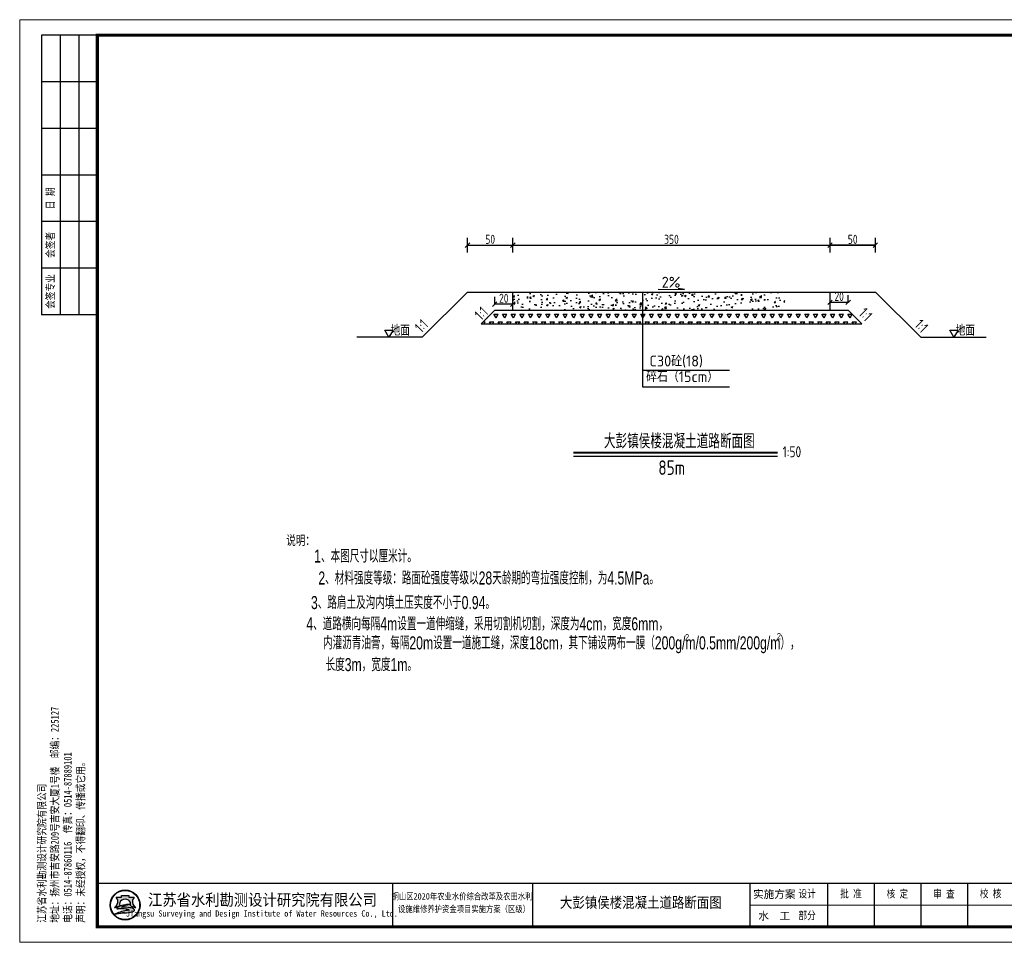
# Model space of a CAD drawing. Header units: millimetres. Extents: x 23647 to 54397, y 4269 to 8533.
# Tile 4 of 4: x 40744 to 41830, y 4449 to 5468. Entities that reach past the tile are written whole.
import ezdxf
from ezdxf.enums import TextEntityAlignment as Align

# ---------------------------------------------------------------- set-up
doc = ezdxf.new("R2010")
doc.units = ezdxf.units.MM
doc.layers.add('文字', color=2, linetype='Continuous')
doc.layers.add('细线', color=7, linetype='Continuous')
doc.layers.add('粗线', color=1, linetype='Continuous', lineweight=40)
doc.styles.add('0.5标框渠道', font='tssdeng.shx', dxfattribs={"width": 0.8, "height": 10, "bigfont": 'hztxt.shx'})
doc.styles.add('hze', font='hztxt_e.shx', dxfattribs={"width": 0.7, "height": 25, "bigfont": 'hztxt.shx'})
doc.styles.add('图框', font='仿宋_GB2312.TTF', dxfattribs={"width": 0.8, "height": 4})
doc.styles.add('图框仿宋', font='仿宋_GB2312.TTF', dxfattribs={"width": 0.85})
doc.dimstyles.new('0.5标框（渠道）', dxfattribs={"dimtxt": 15, "dimasz": 5, "dimexe": 8, "dimexo": 8, "dimgap": 1.5, "dimtad": 1, "dimtxsty": '0.5标框渠道', "dimblk": 'OBLIQUE', "dimcen": 2, "dimadec": 0, "dimazin": 0, "dimtfac": 1, "dimtix": 1, "dimtmove": 0, "dimatfit": 3, "dimldrblk": 'OBLIQUE', "dimfxl": 0, "dimarcsym": 0})

# ---------------------------------------------------------------- blocks, each defined once
blk = doc.blocks.new('A$C05D009C4')
h = blk.add_hatch(color=152)
h.dxf.hatch_style = 1
h.paths.add_polyline_path([(38.76634422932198, 12.00000043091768, 1), (29.08865293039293, 12.00000043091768, 1)])
h.paths.add_polyline_path([(38.60348013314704, 12.00000043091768, 1), (29.25151702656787, 12.00000043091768, 1)], flags=16)
h = blk.add_hatch(color=152)
h.dxf.hatch_style = 1
edge = h.paths.add_edge_path()
edge.add_arc((35.80941788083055, 9.575133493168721), 1.461698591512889, 43.31770961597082, 70.37003522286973)
edge.add_arc((34.42980354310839, 5.707128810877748), 5.568375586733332, 70.37003522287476, 84.52854590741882)
edge.add_arc((33.84297116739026, -0.4193505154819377), 11.72289597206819, 84.5285459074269, 95.17746754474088)
edge.add_arc((33.98455820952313, 9.871856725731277), 1.831337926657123, 111.7965680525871, 130.9174013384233, ccw=False)
edge.add_arc((35.88031062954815, 5.131314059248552), 6.936886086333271, 98.84274785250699, 111.79656805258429, ccw=False)
edge.add_arc((36.94667027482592, -1.723119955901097), 13.873772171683, 95.21036804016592, 98.84274785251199, ccw=False)
edge.add_ellipse((33.92749857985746, 12.29239262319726), major_axis=(-1.773815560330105, 0), ratio=0.8776980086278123, start_angle=172.6538623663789, end_angle=176.9129867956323)
edge.add_arc((35.5198629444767, 1.961408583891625), 10.24870363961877, 88.99992913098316, 98.52267106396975)
edge.add_arc((35.12653322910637, 4.586134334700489), 7.594670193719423, 98.5226710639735, 116.8491039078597)
edge.add_arc((32.25213067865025, 10.26438692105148), 1.230336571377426, 116.8491039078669, 139.2900683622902)
edge.add_arc((31.46765470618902, 10.93937932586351), 0.1954369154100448, 139.2900683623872, 263.050638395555)
edge.add_arc((31.6508042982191, 12.44199076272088), 1.70916902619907, 263.0506383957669, 272.136251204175)
edge.add_arc((32.81845198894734, -18.86063921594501), 29.61523112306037, 88.46268833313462, 92.13625120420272, ccw=False)
edge.add_arc((33.47617064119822, 5.646726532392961), 5.099041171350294, 68.07113774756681, 88.46268833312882, ccw=False)
edge.add_arc((37.58583333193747, -10.91731833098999), 21.4080615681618, 95.91294384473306, 98.79521578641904)
edge.add_arc((36.21854744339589, -2.080308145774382), 12.46590188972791, 98.79521578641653, 117.8496747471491)
edge.add_arc((94.71745532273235, -228.4932870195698), 245.9934265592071, 104.7703900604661, 105.15790668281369, ccw=False)
edge.add_line((32.00239593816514, 9.371353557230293), (31.19887532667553, 9.045501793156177))
edge.add_arc((52.56004672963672, -88.12407043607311), 99.48982566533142, 100.90627282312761, 102.39834375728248, ccw=False)
edge.add_line((33.73627840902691, 9.56877043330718), (33.12568101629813, 9.380185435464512))
edge.add_arc((30.81630882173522, 37.972111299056), 28.68503833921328, 274.6177604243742, 279.6944367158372)
edge.add_arc((34.87653799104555, 14.20489724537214), 4.573507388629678, 279.694436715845, 287.6119267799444)
edge.add_arc((35.76080622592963, 11.41934255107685), 1.650966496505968, 287.6119267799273, 311.5140981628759)
edge.add_arc((36.67269599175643, 10.38914956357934), 0.2751610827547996, 311.5140981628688, 403.3177096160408)
edge = h.paths.add_edge_path()
edge.add_arc((38.34861255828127, 13.13700150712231), 2.066422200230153, 138.9741968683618, 204.1180883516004, ccw=False)
edge.add_line((36.78967462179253, 14.493398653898), (35.09257135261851, 14.49339865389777))
edge.add_line((35.09257135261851, 14.49339865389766), (35.09257135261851, 15.08006322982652))
edge.add_line((35.09257135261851, 15.08006322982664), (32.76242580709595, 15.08006322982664))
edge.add_line((32.7624258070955, 15.08006322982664), (32.7624258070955, 14.493398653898))
edge.add_line((32.7624258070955, 14.493398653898), (31.06532253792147, 14.49339865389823))
edge.add_arc((29.50638460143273, 13.13700150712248), 2.066422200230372, -24.118088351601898, 41.0258031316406, ccw=False)
edge.add_arc((27.96985254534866, 13.82490774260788), 3.749914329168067, 314.34412131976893, 335.8819116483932, ccw=False)
edge.add_arc((29.92445522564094, 14.17747483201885), 3.106664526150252, 282.3877277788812, 290.1465811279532)
edge.add_arc((26.86021156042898, 22.52986721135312), 12.00340818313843, 290.1465811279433, 296.6495194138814)
edge.add_ellipse((33.92749857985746, 12.29239262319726), major_axis=(-1.773815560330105, 0), ratio=0.8776980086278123, start_angle=176.9129867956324, end_angle=378.37473811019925, ccw=False)
edge.add_ellipse((33.92749857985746, 12.29239262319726), major_axis=(-1.773815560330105, 0), ratio=0.8776980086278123, start_angle=172.653862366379, end_angle=176.9129867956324, ccw=False)
edge.add_ellipse((33.92749857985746, 12.29239262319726), major_axis=(-1.773815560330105, 0), ratio=0.8776980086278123, start_angle=161.6252618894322, end_angle=172.653862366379, ccw=False)
edge.add_arc((40.9947855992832, 22.52986721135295), 12.00340818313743, 243.3504805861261, 249.853418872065)
edge.add_arc((37.93054193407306, 14.17747483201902), 3.106664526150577, 249.8534188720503, 257.61227222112)
edge.add_arc((39.8851446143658, 13.82490774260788), 3.74991432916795, 204.1180883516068, 225.6558786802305, ccw=False)
at = {"lineweight": 0}
for p, q in [((-9.660525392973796e-07, 4.309176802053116e-07), (-9.660525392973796e-07, 297.000000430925)), ((-9.660525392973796e-07, 297.000000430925), (419.9999990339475, 297.000000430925)), ((419.9999990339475, 297.000000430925), (419.9999990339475, 4.309176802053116e-07)), ((414.9999990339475, 12.00000043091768), (234.999999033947, 12.00000043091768)), ((419.9999990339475, 4.309176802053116e-07), (-9.660525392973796e-07, 4.309176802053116e-07))]:
    blk.add_line(p, q, dxfattribs=at)
for p, q in [((24.99999903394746, 292.000000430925), (6.999999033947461, 292.000000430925)), ((6.999999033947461, 292.000000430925), (6.999999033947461, 202.000000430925)), ((12.99999903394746, 292.000000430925), (12.99999903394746, 202.000000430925)), ((18.99999903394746, 292.000000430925), (18.99999903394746, 202.000000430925)), ((24.99999903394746, 277.000000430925), (6.999999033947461, 277.000000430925)), ((24.99999903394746, 262.000000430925), (6.999999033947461, 262.000000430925)), ((24.99999903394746, 247.000000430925), (6.999999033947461, 247.000000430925)), ((24.99999903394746, 232.000000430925), (6.999999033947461, 232.000000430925)), ((24.99999903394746, 217.000000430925), (6.999999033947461, 217.000000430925)), ((24.99999903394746, 202.000000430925), (6.999999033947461, 202.000000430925)), ((119.9999990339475, 19.00000043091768), (119.9999990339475, 5.000000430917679)), ((164.9999990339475, 19.00000043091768), (164.9999990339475, 5.000000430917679)), ((234.9999990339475, 19.00000043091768), (234.9999990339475, 5.00000043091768)), ((259.9999990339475, 19.00000043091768), (259.9999990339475, 5.00000043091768)), ((274.9999990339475, 19.00000043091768), (274.9999990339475, 5.00000043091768)), ((289.9999990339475, 19.00000043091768), (289.9999990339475, 5.00000043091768)), ((304.9999990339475, 19.00000043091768), (304.9999990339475, 5.00000043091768)), ((319.9999990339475, 19.00000043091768), (319.9999990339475, 5.00000043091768)), ((334.9999990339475, 19.00000043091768), (334.9999990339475, 5.00000043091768)), ((349.9999990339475, 19.00000043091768), (349.9999990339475, 5.00000043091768)), ((364.9999990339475, 19.00000043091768), (364.9999990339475, 5.00000043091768)), ((379.999999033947, 12.00000043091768), (379.9999990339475, 5.00000043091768))]:
    blk.add_line(p, q)
at = {"lineweight": 0, "const_width": 1}
blk.add_lwpolyline([(24.99999903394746, 292.000000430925), (414.9999990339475, 292.000000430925), (414.9999990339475, 5.000000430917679), (24.99999903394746, 5.000000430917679)], close=True, dxfattribs=at)
at = {"lineweight": 0, "const_width": 0.4}
blk.add_lwpolyline([(414.9999990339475, 19.00000043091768), (24.99999903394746, 19.00000043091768)], dxfattribs=at)
at = {"color": 152}
for points in [[(32.24412084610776, 11.80161810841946, -0.02838203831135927), (30.9944621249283, 11.26089297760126, -0.03386732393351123), (30.59091593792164, 11.14313889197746, 0.09425397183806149), (31.39241893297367, 12.29262291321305, 0.2921547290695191), (31.06532253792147, 14.49339865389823), (32.7624258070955, 14.493398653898), (32.7624258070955, 15.08006322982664), (35.09257135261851, 15.08006322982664), (35.09257135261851, 14.49339865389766), (36.78967462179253, 14.493398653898, 0.29215472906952), (36.46257822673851, 12.29262291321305, 0.09425397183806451), (37.26408122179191, 11.14313889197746, -0.03386732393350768), (36.86053503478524, 11.26089297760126, -0.02838203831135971), (35.61087631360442, 11.80161810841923)], [(35.69874016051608, 12.20855107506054, 0.04157472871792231), (34.00099750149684, 12.0969388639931, 0.08013502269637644), (31.69645858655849, 11.36209207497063, 0.09823132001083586), (31.31950936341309, 11.06684910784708, 0.599439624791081), (31.4440083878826, 10.74537819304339, 0.03966424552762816), (31.71451524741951, 10.73400959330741, -0.01603031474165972), (33.61296736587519, 10.7439323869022, -0.08921046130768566), (35.38043369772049, 10.37684313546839, 0.01257694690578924), (34.31246967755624, 10.23900910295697, 0.08333285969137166), (30.39505916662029, 8.941746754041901, -0.001690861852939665), (32.00239593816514, 9.371353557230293), (31.19887532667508, 9.045501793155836, -0.006510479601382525), (33.73627840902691, 9.56877043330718), (33.12568101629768, 9.380185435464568, 0.02215480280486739), (35.64668768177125, 9.69670034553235, 0.03456031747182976), (36.26033635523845, 9.845760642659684, 0.1046726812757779), (36.85507394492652, 10.1831109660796, 0.4234638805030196), (36.87289239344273, 10.57792197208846, 0.1185893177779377), (36.30046705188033, 10.95188092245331, 0.06185687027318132), (34.96074712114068, 11.25013391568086, 0.04649815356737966), (32.78508617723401, 11.25571562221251, -0.08362449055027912), (33.30456005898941, 11.57226876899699, -0.05658197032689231), (34.81395098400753, 11.985748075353, -0.01585057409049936), (35.68675431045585, 12.0933255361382)]]:
    blk.add_lwpolyline(points, format="xyb", dxfattribs=at)
for radius in [4.838845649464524, 4.675981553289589]:
    blk.add_circle((33.92749857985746, 12.00000043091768), radius, dxfattribs=at)
blk.add_arc((35.88031062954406, 5.131314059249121), 6.936886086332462, 98.84274785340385, 111.796568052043, dxfattribs=at)
for start_param, end_param in [(2.820892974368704, 6.603884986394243), (3.013378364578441, 3.087714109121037)]:
    blk.add_ellipse((33.92749857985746, 12.29239262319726), major_axis=(-1.773815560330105, 0), ratio=0.8776980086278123, start_param=start_param, end_param=end_param, dxfattribs=at)
at = {"style": '图框'}
for s, height, width, p in [('江苏省水利勘测设计研究院有限公司', 3.75, 0.9, (78.12731828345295, 13.75084632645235)), ('铜山区2020年农业水价综合改革及农田水利 ', 2.105352, 0.8, (142.9967436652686, 14.87314912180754)), ('Jiangsu Surveying and Design Institute of Water Resources Co., Ltd.', 2, 0.8, (77.95519032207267, 9.01340422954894)), ('设施维修养护资金项目实施方案（区级）', 2.105352, 0.8, (142.9855656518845, 10.78126492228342))]:
    blk.add_text(s, height=height, dxfattribs=dict(at, width=width)).set_placement(p, align=Align.MIDDLE)
for s, p in [('实施方案', (242.8339290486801, 15.50000043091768)), ('水  工', (242.8339290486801, 8.50000043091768))]:
    blk.add_text(s, height=2.5, dxfattribs=at).set_placement(p, align=Align.MIDDLE_CENTER)
at = {"char_height": 2.5, "rotation": 90, "style": '图框'}
for s, insert, attachment_point in [('日 期', (9.99999903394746, 239.500000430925), 5), ('会签者', (9.99999903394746, 224.500000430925), 5), ('会签专业', (9.99999903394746, 209.500000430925), 5), ('江苏省水利勘测设计研究院有限公司\\P地址：扬州市吉安路209号吉安大厦1号楼  邮编：225127\\P电话：0514-87860116  传真：0514-87889101\\P声明：未经授权，不得翻印、传播或它用。', (5.878844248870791, 6.298893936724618), 1)]:
    blk.add_mtext(s, dxfattribs=dict(at, insert=insert, attachment_point=attachment_point))
at = {"char_height": 2.5, "attachment_point": 5, "style": '图框'}
for s, insert in [('设计', (253.4021526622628, 15.50000043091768)), ('批 准', (267.4999990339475, 15.50000043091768)), ('核 定', (282.4374990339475, 15.4722226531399)), ('审 查', (297.4305545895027, 15.47328670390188)), ('校 核', (312.4652768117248, 15.54328199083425)), ('设 计', (327.4722212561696, 15.59333100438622)), ('制 图', (342.416665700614, 15.47792459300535)), ('日 期', (357.4999990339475, 15.50000043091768)), ('甲级设计证书编号A132012666', (389.9999990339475, 15.50000043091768)), ('部分', (253.4021526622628, 8.50000043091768)), ('2020.05', (357.4999990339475, 8.500000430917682)), ('图 号', (372.4999990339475, 8.50000043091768))]:
    blk.add_mtext(s, dxfattribs=dict(at, insert=insert))
blk = doc.blocks.new('_Oblique')
at = {"color": 0, "linetype": 'ByBlock', "lineweight": -2}
blk.add_line((-0.5, -0.5), (0.5, 0.5), dxfattribs=at)
blk = doc.blocks.new('*D19')
at = {"layer": 'Defpoints', "color": 0}
for p in [(41287.96619844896, 5218.862866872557), (41237.96619844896, 5167.213617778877), (41287.96619844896, 5167.213617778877)]:
    blk.add_point(p, dxfattribs=at)
at = {"layer": '细线', "color": 0, "lineweight": -2}
for p, q in [((41237.96619844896, 5210.862866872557), (41237.96619844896, 5226.862866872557)), ((41287.96619844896, 5210.862866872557), (41287.96619844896, 5226.862866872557)), ((41237.96619844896, 5218.862866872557), (41287.96619844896, 5218.862866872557))]:
    blk.add_line(p, q, dxfattribs=at)
at = {"layer": '细线', "color": 0, "lineweight": -2, "xscale": 5, "yscale": 5, "zscale": 5, "rotation": 180}
blk.add_blockref('_Oblique', (41237.96619844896, 5218.862866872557), dxfattribs=at)
at = {"layer": '细线', "color": 0, "lineweight": -2, "xscale": 5, "yscale": 5, "zscale": 5}
blk.add_blockref('_Oblique', (41287.96619844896, 5218.862866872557), dxfattribs=at)
at = {"layer": '细线', "color": 0, "insert": (41262.96619844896, 5225.362866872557), "char_height": 10, "attachment_point": 5, "style": '0.5标框渠道'}
blk.add_mtext('50', dxfattribs=at)
blk = doc.blocks.new('*D20')
at = {"layer": 'Defpoints', "color": 0}
for p in [(41637.96619844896, 5218.862866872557), (41287.96619844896, 5167.213617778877), (41637.96619844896, 5167.213617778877)]:
    blk.add_point(p, dxfattribs=at)
at = {"layer": '细线', "color": 0, "lineweight": -2}
for p, q in [((41287.96619844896, 5210.862866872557), (41287.96619844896, 5226.862866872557)), ((41637.96619844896, 5210.862866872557), (41637.96619844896, 5226.862866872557)), ((41287.96619844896, 5218.862866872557), (41637.96619844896, 5218.862866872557))]:
    blk.add_line(p, q, dxfattribs=at)
at = {"layer": '细线', "color": 0, "lineweight": -2, "xscale": 5, "yscale": 5, "zscale": 5, "rotation": 180}
blk.add_blockref('_Oblique', (41287.96619844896, 5218.862866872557), dxfattribs=at)
at = {"layer": '细线', "color": 0, "lineweight": -2, "xscale": 5, "yscale": 5, "zscale": 5}
blk.add_blockref('_Oblique', (41637.96619844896, 5218.862866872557), dxfattribs=at)
at = {"layer": '细线', "color": 0, "insert": (41462.96619844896, 5225.362866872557), "char_height": 10, "attachment_point": 5, "style": '0.5标框渠道'}
blk.add_mtext('350', dxfattribs=at)
blk = doc.blocks.new('*D21')
at = {"layer": 'Defpoints', "color": 0}
for p in [(41687.96619844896, 5218.862866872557), (41637.96619844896, 5167.213617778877), (41687.96619844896, 5167.213617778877)]:
    blk.add_point(p, dxfattribs=at)
at = {"layer": '细线', "color": 0, "lineweight": -2}
for p, q in [((41637.96619844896, 5210.862866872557), (41637.96619844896, 5226.862866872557)), ((41687.96619844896, 5210.862866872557), (41687.96619844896, 5226.862866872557)), ((41637.96619844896, 5218.862866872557), (41687.96619844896, 5218.862866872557))]:
    blk.add_line(p, q, dxfattribs=at)
at = {"layer": '细线', "color": 0, "lineweight": -2, "xscale": 5, "yscale": 5, "zscale": 5, "rotation": 180}
blk.add_blockref('_Oblique', (41637.96619844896, 5218.862866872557), dxfattribs=at)
at = {"layer": '细线', "color": 0, "lineweight": -2, "xscale": 5, "yscale": 5, "zscale": 5}
blk.add_blockref('_Oblique', (41687.96619844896, 5218.862866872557), dxfattribs=at)
at = {"layer": '细线', "color": 0, "insert": (41662.96619844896, 5225.362866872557), "char_height": 10, "attachment_point": 5, "style": '0.5标框渠道'}
blk.add_mtext('50', dxfattribs=at)
blk = doc.blocks.new('*D22')
at = {"layer": 'Defpoints', "color": 0}
for p in [(41637.96619844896, 5218.862866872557), (41687.96619844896, 5167.213617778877), (41637.96619844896, 5147.213617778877)]:
    blk.add_point(p, dxfattribs=at)
at = {"layer": '细线', "color": 0, "lineweight": -2}
for p, q in [((41637.96619844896, 5210.862866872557), (41637.96619844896, 5226.862866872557)), ((41687.96619844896, 5210.862866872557), (41687.96619844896, 5226.862866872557)), ((41687.96619844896, 5218.862866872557), (41637.96619844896, 5218.862866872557))]:
    blk.add_line(p, q, dxfattribs=at)
at = {"layer": '细线', "color": 0, "lineweight": -2, "xscale": 5, "yscale": 5, "zscale": 5, "rotation": 180}
blk.add_blockref('_Oblique', (41637.96619844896, 5218.862866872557), dxfattribs=at)
at = {"layer": '细线', "color": 0, "lineweight": -2, "xscale": 5, "yscale": 5, "zscale": 5}
blk.add_blockref('_Oblique', (41687.96619844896, 5218.862866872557), dxfattribs=at)
at = {"layer": '细线', "color": 0, "insert": (41662.96619844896, 5225.362866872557), "char_height": 10, "attachment_point": 5, "style": '0.5标框渠道'}
blk.add_mtext('50', dxfattribs=at)
blk = doc.blocks.new('*D23')
at = {"layer": 'Defpoints', "color": 0}
for p in [(41657.96619844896, 5155.830972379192), (41637.96619844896, 5147.213617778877), (41657.96619844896, 5147.213617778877)]:
    blk.add_point(p, dxfattribs=at)
at = {"layer": '细线', "color": 0, "lineweight": -2}
for p, q in [((41637.96619844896, 5155.213617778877), (41637.96619844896, 5163.830972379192)), ((41657.96619844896, 5155.213617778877), (41657.96619844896, 5163.830972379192)), ((41637.96619844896, 5155.830972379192), (41657.96619844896, 5155.830972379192))]:
    blk.add_line(p, q, dxfattribs=at)
at = {"layer": '细线', "color": 0, "lineweight": -2, "xscale": 5, "yscale": 5, "zscale": 5, "rotation": 180}
blk.add_blockref('_Oblique', (41637.96619844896, 5155.830972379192), dxfattribs=at)
at = {"layer": '细线', "color": 0, "lineweight": -2, "xscale": 5, "yscale": 5, "zscale": 5}
blk.add_blockref('_Oblique', (41657.96619844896, 5155.830972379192), dxfattribs=at)
at = {"layer": '细线', "color": 0, "insert": (41647.96619844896, 5162.330972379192), "char_height": 10, "attachment_point": 5, "style": '0.5标框渠道'}
blk.add_mtext('20', dxfattribs=at)
blk = doc.blocks.new('*D24')
at = {"layer": 'Defpoints', "color": 0}
for p in [(41267.96619844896, 5153.784407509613), (41267.96619844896, 5147.213617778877), (41287.96619844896, 5147.213617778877)]:
    blk.add_point(p, dxfattribs=at)
at = {"layer": '细线', "color": 0, "lineweight": -2}
for p, q in [((41267.96619844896, 5153.784407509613), (41267.96619844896, 5161.784407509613)), ((41287.96619844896, 5153.784407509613), (41287.96619844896, 5161.784407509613)), ((41287.96619844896, 5153.784407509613), (41267.96619844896, 5153.784407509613))]:
    blk.add_line(p, q, dxfattribs=at)
at = {"layer": '细线', "color": 0, "lineweight": -2, "xscale": 5, "yscale": 5, "zscale": 5, "rotation": 180}
blk.add_blockref('_Oblique', (41267.96619844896, 5153.784407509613), dxfattribs=at)
at = {"layer": '细线', "color": 0, "lineweight": -2, "xscale": 5, "yscale": 5, "zscale": 5}
blk.add_blockref('_Oblique', (41287.96619844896, 5153.784407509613), dxfattribs=at)
at = {"layer": '细线', "color": 0, "insert": (41277.96619844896, 5160.284407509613), "char_height": 10, "attachment_point": 5, "style": '0.5标框渠道'}
blk.add_mtext('20', dxfattribs=at)

msp = doc.modelspace()

# ---------------------------------------------------------------- hatches: boundary and pattern name
at = {"layer": '细线'}
h = msp.add_hatch(dxfattribs=at)
h.set_pattern_fill('AR-CONC', color=256, scale=0.1, style=0)
h.set_pattern_definition([(49.99999999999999, (13442.21050970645, -33.46341301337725), (18.2184668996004, -1.593908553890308), [1.905, -20.955]), (355, (13442.21050970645, -33.46341301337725), (-3.524282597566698, 19.105664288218), [1.524, -16.764]), (100.451, (13443.72870970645, -33.59623801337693), (14.69425016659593, 17.51166878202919), [1.619, -17.809]), (46.18420000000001, (13442.21050970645, -28.38341301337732), (27.10790408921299, -4.204232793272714), [2.8575, -31.4325]), (96.6356, (13444.46949970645, -28.73376301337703), (23.74042344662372, 24.74255558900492), [2.4285, -26.7135]), (351.1840000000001, (13442.21050970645, -28.38341301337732), (23.74046058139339, 24.74251178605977), [2.286, -25.146]), (21, (13444.75050970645, -29.65341301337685), (15.16148798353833, -10.22655185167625), [1.905, -20.955]), (326.0000000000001, (13444.75050970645, -29.65341301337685), (6.180202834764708, 18.41879661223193), [1.524, -16.764]), (71.4514, (13446.01395970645, -30.50562301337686), (21.34164907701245, 8.192285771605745), [1.619, -17.809]), (37.50000000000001, (13442.21050970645, -33.46341301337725), (0.3088603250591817, 8.455503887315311), [0, -16.5608, 0, -17.018, 0, -16.8275]), (7.499999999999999, (13442.21050970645, -33.46341301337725), (6.681966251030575, 10.01805748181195), [0, -9.702800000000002, 0, -16.1798, 0, -6.413500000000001]), (327.5, (13436.54630970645, -33.46341301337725), (13.55905951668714, -0.5728743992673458), [0, -6.350000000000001, 0, -19.812, 0, -26.289]), (317.5, (13434.00630970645, -33.46341301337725), (14.81291813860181, 2.542649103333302), [0, -8.255, 0, -13.1572, 0, -18.669])])
h.paths.add_polyline_path([(41587.96619844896, 5167.213617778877), (41287.96619844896, 5167.213617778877), (41287.96619844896, 5147.213617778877), (41587.96619844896, 5147.213617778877)])
h = msp.add_hatch(dxfattribs=at)
h.set_pattern_fill('TRIANG', color=256, style=0)
h.set_pattern_definition([(59.99999999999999, (13442.21050970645, -33.46341301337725), (-4.762498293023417, 8.24889098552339), [4.7625, -4.7625]), (120, (13442.21050970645, -33.46341301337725), (-9.524998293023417, 9.855233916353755e-07), [4.762499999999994, -4.762499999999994]), (0, (13439.82925970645, -29.338963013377), (4.7625, 8.24889), [4.7625, -4.7625])])
h.paths.add_polyline_path([(41672.96619844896, 5132.213617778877), (41657.96619844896, 5147.213617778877), (41267.96619844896, 5147.213617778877), (41252.96619844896, 5132.213617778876)])

# ---------------------------------------------------------------- linework, layer by layer
at = {"layer": '文字', "color": 0}
for p, q in [((41477.38911172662, 5169.953382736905), (41470.32661172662, 5171.203382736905)), ((41431.1706592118, 5167.213617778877), (41431.1706592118, 5062.481378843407)), ((41448.26139126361, 5170.515882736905), (41477.38911172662, 5169.953382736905)), ((41431.1706592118, 5080.873904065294), (41526.91377810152, 5080.873904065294)), ((41431.1706592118, 5062.481378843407), (41526.91377810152, 5062.481378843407))]:
    msp.add_line(p, q, dxfattribs=at)
at = {"layer": '粗线'}
msp.add_line((41354.84686425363, 4990.125319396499), (41580.1378511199, 4990.125319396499), dxfattribs=at)
at = {"layer": '细线', "color": 1}
for p, q in [((41187.96619844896, 5117.213617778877), (41237.96619844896, 5167.213617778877)), ((41237.96619844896, 5167.213617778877), (41687.96619844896, 5167.213617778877)), ((41287.96619844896, 5147.213617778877), (41287.96619844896, 5167.213617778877)), ((41637.96619844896, 5147.213617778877), (41637.96619844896, 5167.213617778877)), ((41737.96619844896, 5117.213617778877), (41687.96619844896, 5167.213617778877)), ((41252.96619844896, 5132.213617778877), (41267.96619844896, 5147.213617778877)), ((41267.96619844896, 5147.213617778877), (41657.96619844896, 5147.213617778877)), ((41672.96619844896, 5132.213617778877), (41657.96619844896, 5147.213617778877)), ((41252.96619844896, 5132.213617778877), (41672.96619844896, 5132.213617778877)), ((41187.96619844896, 5117.213617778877), (41115.84622387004, 5117.213617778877)), ((41737.96619844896, 5117.213617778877), (41810.13881413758, 5117.213617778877))]:
    msp.add_line(p, q, dxfattribs=at)
at = {"layer": '细线'}
msp.add_line((41354.84686425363, 4986.106864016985), (41580.1378511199, 4986.106864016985), dxfattribs=at)
for points in [[(41151.25484583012, 5117.213617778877), (41146.72441093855, 5125.060561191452), (41155.78528072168, 5125.060561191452)], [(41774.67755106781, 5117.213617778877), (41770.14711617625, 5125.060561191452), (41779.20798595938, 5125.060561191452)]]:
    msp.add_lwpolyline(points, close=True, dxfattribs=at)

# ---------------------------------------------------------------- block references
at = {"xscale": 3.42857143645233, "yscale": 3.428571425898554, "zscale": 3.428571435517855}
msp.add_blockref('A$C05D009C4', (40743.8508708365, 4449.495784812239), dxfattribs=at)

# ---------------------------------------------------------------- texts
at = {"linetype": 'Continuous', "style": 'hze', "width": 0.7}
for s, height, p in [('说明：', 12, (41053.7208726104, 4893.407115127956)), ('1、本图尺寸以厘米计。', 14.4, (41125.4312893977, 4876.506887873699)), ('3、路肩土及沟内填土压实度不小于0.94。', 14.4, (41166.76477248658, 4825.199602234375)), ('4、道路横向每隔4m设置一道伸缩缝，采用切割机切割，深度为4cm，宽度6mm，', 14.4, (41259.67812053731, 4801.6215562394)), ('2', 7.200000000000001, (41581.57166442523, 4787.391870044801)), ('内灌沥青油膏，每隔20m设置一道施工缝，深度18cm，其下铺设两布一膜（200g/m/0.5mm/200g/m），', 14.4, (41341.46342674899, 4778.724548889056)), ('2', 7.200000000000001, (41480.17528258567, 4786.148050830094)), ('长度3m，宽度1m。', 14.4, (41131.77660598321, 4756.59076638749))]:
    msp.add_text(s, height=height, dxfattribs=at).set_placement(p, align=Align.MIDDLE)
at = {"style": '图框仿宋', "width": 0.85}
msp.add_text('大彭镇侯楼混凝土道路断面图', height=11.84914287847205, dxfattribs=at).set_placement((41429.18843040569, 4493.466640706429), align=Align.MIDDLE_CENTER)
at = {"linetype": 'Continuous', "insert": (41062.12837828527, 4882.765915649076), "char_height": 14.4, "width": 4464.000000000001, "attachment_point": 1, "style": 'hze'}
msp.add_mtext('   \\P   2、材料强度等级：路面砼强度等级以28天龄期的弯拉强度控制，为4.5MPa。\\P\\P   \\P   ', dxfattribs=at)
at = {"layer": '细线', "style": '0.5标框渠道'}
for s, p in [('2%', (41452.17796399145, 5172.046473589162)), ('C30砼(18)', (41438.63209084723, 5085.036384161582)), ('碎石（15cm）', (41434.98914580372, 5067.810592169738))]:
    msp.add_text(s, height=12, dxfattribs=at).set_placement(p)
at = {"layer": '细线', "char_height": 12, "style": '0.5标框渠道'}
for insert, width, attachment_point, rotation in [((41244.48299684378, 5143.595478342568), 33.74619286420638, 1, 45.000000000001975), ((41685.68180425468, 5142.409902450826), 33.74619286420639, 3, 314.999999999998), ((41178.5345748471, 5129.731921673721), 33.74619286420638, 1, 45.000000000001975), ((41747.39782205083, 5129.731921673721), 33.74619286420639, 3, 314.999999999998)]:
    msp.add_mtext('1:1', dxfattribs=dict(at, insert=insert, width=width, attachment_point=attachment_point, rotation=rotation))
at = {"layer": '细线', "style": '0.5标框渠道'}
for s, insert, char_height, width, attachment_point in [('地面', (41174.31316640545, 5130.999795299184), 12, 44.17800783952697, 3), ('地面', (41797.73587164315, 5130.999795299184), 12, 44.17800783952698, 3), ('1:50', (41585.60215681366, 4996.880699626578), 12, 21.66088351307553, 1), ('    大彭镇侯楼混凝土道路断面图', (41357.35153749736, 5010.539124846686), 16, 294.6532973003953, 1), ('85m', (41448.44793143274, 4981.372497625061), 16, 202.4905083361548, 1)]:
    msp.add_mtext(s, dxfattribs=dict(at, insert=insert, char_height=char_height, width=width, attachment_point=attachment_point))

# ---------------------------------------------------------------- dimensions: what is measured, and where the dimension line sits
at = {"layer": '细线'}
dim = msp.add_linear_dim(base=(41287.96619844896, 5218.862866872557), p1=(41237.96619844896, 5167.213617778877), p2=(41287.96619844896, 5167.213617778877), dimstyle='0.5标框（渠道）', dxfattribs=at)
dim.commit()
dim.dimension.update_dxf_attribs({"geometry": '*D19', "text_midpoint": (41262.96619844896, 5225.362866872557)})
for base, p1, p2, picture, middle in [((41637.96619844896, 5218.862866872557), (41287.96619844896, 5167.213617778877), (41637.96619844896, 5167.213617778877), '*D20', (41462.96619844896, 5225.362866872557)), ((41687.96619844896, 5218.862866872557), (41637.96619844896, 5167.213617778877), (41687.96619844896, 5167.213617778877), '*D21', (41662.96619844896, 5225.362866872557)), ((41637.96619844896, 5218.862866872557), (41687.96619844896, 5167.213617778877), (41637.96619844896, 5147.213617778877), '*D22', (41662.96619844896, 5225.362866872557)), ((41267.96619844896, 5153.784407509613), (41287.96619844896, 5147.213617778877), (41267.96619844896, 5147.213617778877), '*D24', (41277.96619844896, 5160.284407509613)), ((41657.96619844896, 5155.830972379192), (41637.96619844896, 5147.213617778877), (41657.96619844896, 5147.213617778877), '*D23', (41647.96619844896, 5162.330972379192))]:
    dim = msp.add_linear_dim(base=base, p1=p1, p2=p2, dimstyle='0.5标框（渠道）', override={"dimtmove": 1}, dxfattribs=at)
    dim.commit()
    dim.dimension.update_dxf_attribs({"geometry": picture, "text_midpoint": middle})

doc.saveas('drawing.dxf')
